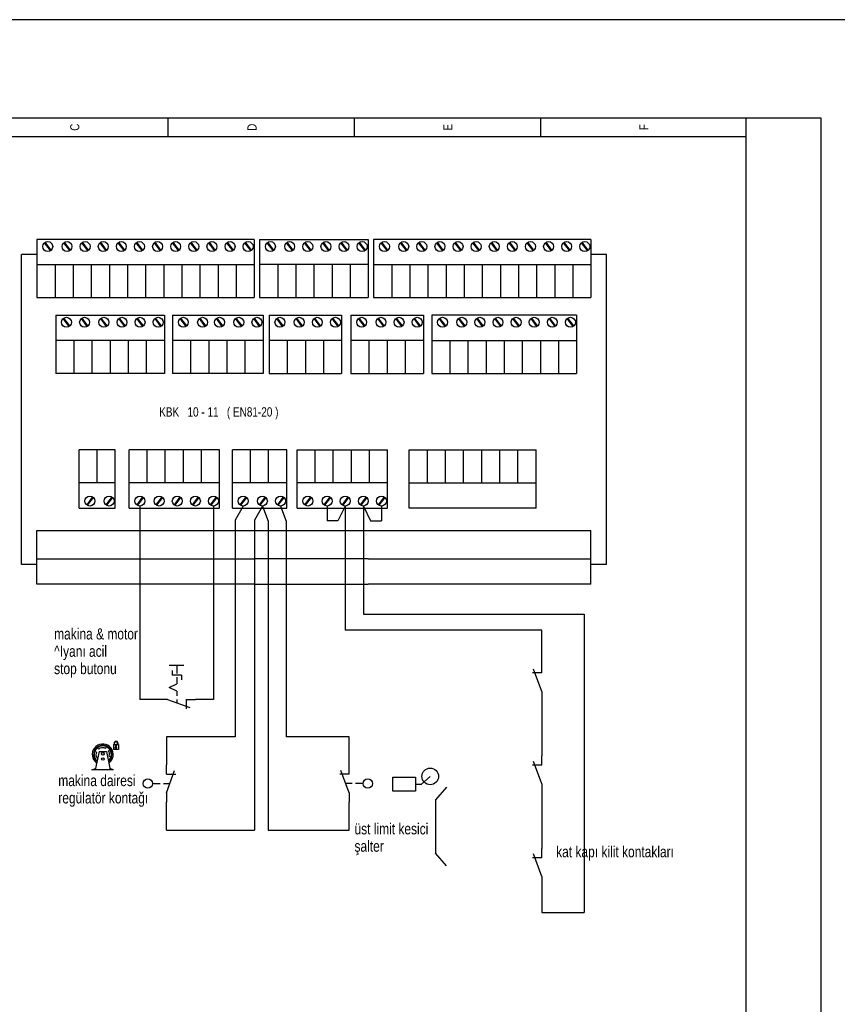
# Model space of a CAD drawing. Header units: centimetres. Extents: x 0 to 12309, y -30 to 2970.
# Tile 26 of 28: x 10499 to 10913, y 2471 to 2970. Entities that reach past the tile are written whole.
import ezdxf
from ezdxf.enums import TextEntityAlignment as Align

# ---------------------------------------------------------------- set-up
doc = ezdxf.new("R2010")
doc.units = ezdxf.units.CM
for name, color, linetype in [('ASN-CERCEVE', 7, 'Continuous'), ('ASN-ELEKTRIK', 3, 'Continuous'), ('ASN-ELEKTRIK-YAZI', 4, 'Continuous')]:
    doc.layers.add(name, color=color, linetype=linetype)

msp = doc.modelspace()

# ---------------------------------------------------------------- linework, layer by layer
at = {"layer": 'ASN-CERCEVE'}
for points in [[(0, 0), (12308.93, 0), (12308.93, 2970), (0, 2970)], [(100, 0), (12283.93, 0), (12283.93, 2970), (100, 2970)]]:
    msp.add_lwpolyline(points, close=True, dxfattribs=at)
at = {"layer": 'ASN-ELEKTRIK'}
for p, q in [((10238.13, 2920.2), (10904.89, 2920.2)), ((10573.88, 2920.2), (10573.88, 2910.74)), ((10668.45, 2910.74), (10668.45, 2920.2)), ((10763.03, 2910.74), (10763.03, 2920.2)), ((10867.06, 1974.44), (10867.06, 2920.2)), ((10904.89, 2920.2), (10904.89, 1974.44)), ((10238.13, 2910.74), (10867.06, 2910.74)), ((10507.58, 2858.58), (10507.58, 2829.05)), ((10617.74, 2858.58), (10507.58, 2858.58)), ((10514.43, 2852.86), (10511.44, 2856.89)), ((10514.43, 2852.86), (10511.44, 2856.89)), ((10514.74, 2853.1), (10511.76, 2857.12)), ((10514.74, 2853.1), (10511.76, 2857.12)), ((10524.2, 2852.86), (10521.21, 2856.89)), ((10524.2, 2852.86), (10521.21, 2856.89)), ((10524.51, 2853.1), (10521.53, 2857.12)), ((10524.51, 2853.1), (10521.53, 2857.12)), ((10533.38, 2852.86), (10530.39, 2856.89)), ((10533.38, 2852.86), (10530.39, 2856.89)), ((10533.69, 2853.1), (10530.71, 2857.12)), ((10533.69, 2853.1), (10530.71, 2857.12)), ((10542.56, 2852.86), (10539.57, 2856.89)), ((10542.56, 2852.86), (10539.57, 2856.89)), ((10542.87, 2853.1), (10539.89, 2857.12)), ((10542.87, 2853.1), (10539.89, 2857.12)), ((10551.74, 2852.86), (10548.75, 2856.89)), ((10551.74, 2852.86), (10548.75, 2856.89)), ((10552.05, 2853.1), (10549.07, 2857.12)), ((10552.05, 2853.1), (10549.07, 2857.12)), ((10560.92, 2852.86), (10557.93, 2856.89)), ((10560.92, 2852.86), (10557.93, 2856.89)), ((10561.23, 2853.1), (10558.26, 2857.12)), ((10561.23, 2853.1), (10558.26, 2857.12)), ((10570.1, 2852.86), (10567.11, 2856.89)), ((10570.1, 2852.86), (10567.11, 2856.89)), ((10570.41, 2853.1), (10567.44, 2857.12)), ((10570.41, 2853.1), (10567.44, 2857.12)), ((10579.28, 2852.86), (10576.29, 2856.89)), ((10579.28, 2852.86), (10576.29, 2856.89)), ((10579.59, 2853.1), (10576.62, 2857.12)), ((10579.59, 2853.1), (10576.62, 2857.12)), ((10588.46, 2852.86), (10585.48, 2856.89)), ((10588.46, 2852.86), (10585.48, 2856.89)), ((10588.77, 2853.1), (10585.8, 2857.12)), ((10588.77, 2853.1), (10585.8, 2857.12)), ((10597.64, 2852.86), (10594.66, 2856.89)), ((10597.64, 2852.86), (10594.66, 2856.89)), ((10597.95, 2853.1), (10594.98, 2857.12)), ((10597.95, 2853.1), (10594.98, 2857.12)), ((10606.82, 2852.86), (10603.84, 2856.89)), ((10606.82, 2852.86), (10603.84, 2856.89)), ((10607.14, 2853.1), (10604.16, 2857.12)), ((10607.14, 2853.1), (10604.16, 2857.12)), ((10616, 2852.86), (10613.02, 2856.89)), ((10616, 2852.86), (10613.02, 2856.89)), ((10616.32, 2853.1), (10613.34, 2857.12)), ((10616.32, 2853.1), (10613.34, 2857.12)), ((10617.74, 2858.58), (10617.74, 2829.05)), ((10620.45, 2858.58), (10620.45, 2829.05)), ((10620.45, 2858.58), (10675.53, 2858.58)), ((10627.3, 2852.86), (10624.31, 2856.89)), ((10627.3, 2852.86), (10624.31, 2856.89)), ((10627.61, 2853.1), (10624.63, 2857.12)), ((10627.61, 2853.1), (10624.63, 2857.12)), ((10637.07, 2852.86), (10634.08, 2856.89)), ((10637.07, 2852.86), (10634.08, 2856.89)), ((10637.38, 2853.1), (10634.4, 2857.12)), ((10637.38, 2853.1), (10634.4, 2857.12)), ((10646.25, 2852.86), (10643.26, 2856.89)), ((10646.25, 2852.86), (10643.26, 2856.89)), ((10646.56, 2853.1), (10643.58, 2857.12)), ((10646.56, 2853.1), (10643.58, 2857.12)), ((10655.43, 2852.86), (10652.44, 2856.89)), ((10655.43, 2852.86), (10652.44, 2856.89)), ((10655.74, 2853.1), (10652.76, 2857.12)), ((10655.74, 2853.1), (10652.76, 2857.12)), ((10664.61, 2852.86), (10661.62, 2856.89)), ((10664.61, 2852.86), (10661.62, 2856.89)), ((10664.92, 2853.1), (10661.94, 2857.12)), ((10664.92, 2853.1), (10661.94, 2857.12)), ((10673.79, 2852.86), (10670.8, 2856.89)), ((10673.79, 2852.86), (10670.8, 2856.89)), ((10674.1, 2853.1), (10671.13, 2857.12)), ((10674.1, 2853.1), (10671.13, 2857.12)), ((10675.53, 2858.58), (10675.53, 2829.05)), ((10675.53, 2858.58), (10675.53, 2829.05)), ((10678.23, 2858.58), (10678.23, 2829.05)), ((10788.4, 2858.58), (10678.23, 2858.58)), ((10685.08, 2852.86), (10682.1, 2856.89)), ((10685.08, 2852.86), (10682.1, 2856.89)), ((10685.39, 2853.1), (10682.42, 2857.12)), ((10685.39, 2853.1), (10682.42, 2857.12)), ((10694.85, 2852.86), (10691.87, 2856.89)), ((10694.85, 2852.86), (10691.87, 2856.89)), ((10695.16, 2853.1), (10692.19, 2857.12)), ((10695.16, 2853.1), (10692.19, 2857.12)), ((10704.03, 2852.86), (10701.05, 2856.89)), ((10704.03, 2852.86), (10701.05, 2856.89)), ((10704.34, 2853.1), (10701.37, 2857.12)), ((10704.34, 2853.1), (10701.37, 2857.12)), ((10713.21, 2852.86), (10710.23, 2856.89)), ((10713.21, 2852.86), (10710.23, 2856.89)), ((10713.53, 2853.1), (10710.55, 2857.12)), ((10713.53, 2853.1), (10710.55, 2857.12)), ((10722.39, 2852.86), (10719.41, 2856.89)), ((10722.39, 2852.86), (10719.41, 2856.89)), ((10722.71, 2853.1), (10719.73, 2857.12)), ((10722.71, 2853.1), (10719.73, 2857.12)), ((10731.57, 2852.86), (10728.59, 2856.89)), ((10731.57, 2852.86), (10728.59, 2856.89)), ((10731.89, 2853.1), (10728.91, 2857.12)), ((10731.89, 2853.1), (10728.91, 2857.12)), ((10740.76, 2852.86), (10737.77, 2856.89)), ((10740.76, 2852.86), (10737.77, 2856.89)), ((10741.07, 2853.1), (10738.09, 2857.12)), ((10741.07, 2853.1), (10738.09, 2857.12)), ((10749.94, 2852.86), (10746.95, 2856.89)), ((10749.94, 2852.86), (10746.95, 2856.89)), ((10750.25, 2853.1), (10747.27, 2857.12)), ((10750.25, 2853.1), (10747.27, 2857.12)), ((10759.12, 2852.86), (10756.13, 2856.89)), ((10759.12, 2852.86), (10756.13, 2856.89)), ((10759.43, 2853.1), (10756.45, 2857.12)), ((10759.43, 2853.1), (10756.45, 2857.12)), ((10768.3, 2852.86), (10765.31, 2856.89)), ((10768.3, 2852.86), (10765.31, 2856.89)), ((10768.61, 2853.1), (10765.63, 2857.12)), ((10768.61, 2853.1), (10765.63, 2857.12)), ((10777.48, 2852.86), (10774.49, 2856.89)), ((10777.48, 2852.86), (10774.49, 2856.89)), ((10777.79, 2853.1), (10774.82, 2857.12)), ((10777.79, 2853.1), (10774.82, 2857.12)), ((10786.66, 2852.86), (10783.67, 2856.89)), ((10786.66, 2852.86), (10783.67, 2856.89)), ((10786.97, 2853.1), (10784, 2857.12)), ((10786.97, 2853.1), (10784, 2857.12)), ((10788.4, 2858.58), (10788.4, 2829.05)), ((10499.69, 2693.61), (10499.69, 2850.96)), ((10507.58, 2850.96), (10499.69, 2850.96)), ((10796.29, 2850.96), (10788.4, 2850.96)), ((10796.29, 2693.61), (10796.29, 2850.96)), ((10507.58, 2845.78), (10617.74, 2845.78)), ((10516.76, 2845.78), (10516.76, 2829.05)), ((10525.94, 2845.78), (10525.94, 2829.05)), ((10525.94, 2845.78), (10525.94, 2829.05)), ((10535.12, 2845.78), (10535.12, 2829.05)), ((10535.12, 2845.78), (10535.12, 2829.05)), ((10544.3, 2845.78), (10544.3, 2829.05)), ((10544.3, 2845.78), (10544.3, 2829.05)), ((10553.48, 2845.78), (10553.48, 2829.05)), ((10553.48, 2845.78), (10553.48, 2829.05)), ((10562.66, 2845.78), (10562.66, 2829.05)), ((10562.66, 2845.78), (10562.66, 2829.05)), ((10571.84, 2845.78), (10571.84, 2829.05)), ((10571.84, 2845.78), (10571.84, 2829.05)), ((10571.84, 2845.78), (10571.84, 2829.05)), ((10581.02, 2845.78), (10581.02, 2829.05)), ((10581.02, 2845.78), (10581.02, 2829.05)), ((10581.02, 2845.78), (10581.02, 2829.05)), ((10590.2, 2845.78), (10590.2, 2829.05)), ((10590.2, 2845.78), (10590.2, 2829.05)), ((10590.2, 2845.78), (10590.2, 2829.05)), ((10599.38, 2845.78), (10599.38, 2829.05)), ((10599.38, 2845.78), (10599.38, 2829.05)), ((10599.38, 2845.78), (10599.38, 2829.05)), ((10608.56, 2845.78), (10608.56, 2829.05)), ((10608.56, 2845.78), (10608.56, 2829.05)), ((10608.56, 2845.78), (10608.56, 2829.05)), ((10675.53, 2845.78), (10620.45, 2845.78)), ((10629.63, 2845.78), (10629.63, 2829.05)), ((10638.81, 2845.78), (10638.81, 2829.05)), ((10638.81, 2845.78), (10638.81, 2829.05)), ((10647.99, 2845.78), (10647.99, 2829.05)), ((10647.99, 2845.78), (10647.99, 2829.05)), ((10657.17, 2845.78), (10657.17, 2829.05)), ((10657.17, 2845.78), (10657.17, 2829.05)), ((10666.35, 2845.78), (10666.35, 2829.05)), ((10666.35, 2845.78), (10666.35, 2829.05)), ((10678.23, 2845.78), (10788.4, 2845.78)), ((10687.41, 2845.78), (10687.41, 2829.05)), ((10696.59, 2845.78), (10696.59, 2829.05)), ((10696.59, 2845.78), (10696.59, 2829.05)), ((10705.77, 2845.78), (10705.77, 2829.05)), ((10705.77, 2845.78), (10705.77, 2829.05)), ((10714.95, 2845.78), (10714.95, 2829.05)), ((10714.95, 2845.78), (10714.95, 2829.05)), ((10724.14, 2845.78), (10724.14, 2829.05)), ((10724.14, 2845.78), (10724.14, 2829.05)), ((10733.32, 2845.78), (10733.32, 2829.05)), ((10733.32, 2845.78), (10733.32, 2829.05)), ((10742.5, 2845.78), (10742.5, 2829.05)), ((10742.5, 2845.78), (10742.5, 2829.05)), ((10742.5, 2845.78), (10742.5, 2829.05)), ((10751.68, 2845.78), (10751.68, 2829.05)), ((10751.68, 2845.78), (10751.68, 2829.05)), ((10751.68, 2845.78), (10751.68, 2829.05)), ((10760.86, 2845.78), (10760.86, 2829.05)), ((10760.86, 2845.78), (10760.86, 2829.05)), ((10760.86, 2845.78), (10760.86, 2829.05)), ((10770.04, 2845.78), (10770.04, 2829.05)), ((10770.04, 2845.78), (10770.04, 2829.05)), ((10770.04, 2845.78), (10770.04, 2829.05)), ((10779.22, 2845.78), (10779.22, 2829.05)), ((10779.22, 2845.78), (10779.22, 2829.05)), ((10779.22, 2845.78), (10779.22, 2829.05)), ((10507.58, 2829.05), (10617.74, 2829.05)), ((10620.45, 2829.05), (10675.53, 2829.05)), ((10678.23, 2829.05), (10788.4, 2829.05)), ((10517.06, 2820.15), (10572.14, 2820.15)), ((10517.06, 2820.15), (10517.06, 2790.63)), ((10523.91, 2814.44), (10520.92, 2818.47)), ((10523.91, 2814.44), (10520.92, 2818.47)), ((10524.22, 2814.68), (10521.24, 2818.69)), ((10524.22, 2814.68), (10521.24, 2818.69)), ((10533.09, 2814.44), (10530.1, 2818.47)), ((10533.09, 2814.44), (10530.1, 2818.47)), ((10533.4, 2814.68), (10530.42, 2818.69)), ((10533.4, 2814.68), (10530.42, 2818.69)), ((10542.86, 2814.44), (10539.87, 2818.47)), ((10542.86, 2814.44), (10539.87, 2818.47)), ((10543.17, 2814.68), (10540.19, 2818.69)), ((10543.17, 2814.68), (10540.19, 2818.69)), ((10552.04, 2814.44), (10549.05, 2818.47)), ((10552.04, 2814.44), (10549.05, 2818.47)), ((10552.35, 2814.68), (10549.37, 2818.69)), ((10552.35, 2814.68), (10549.37, 2818.69)), ((10561.22, 2814.44), (10558.23, 2818.47)), ((10561.22, 2814.44), (10558.23, 2818.47)), ((10561.53, 2814.68), (10558.55, 2818.69)), ((10561.53, 2814.68), (10558.55, 2818.69)), ((10570.4, 2814.44), (10567.41, 2818.47)), ((10570.4, 2814.44), (10567.41, 2818.47)), ((10570.71, 2814.68), (10567.74, 2818.69)), ((10570.71, 2814.68), (10567.74, 2818.69)), ((10572.14, 2820.15), (10572.14, 2790.63)), ((10572.14, 2820.15), (10572.14, 2790.63)), ((10576.29, 2820.15), (10622.2, 2820.15)), ((10576.29, 2820.15), (10576.29, 2790.63)), ((10583.14, 2814.44), (10580.16, 2818.47)), ((10583.14, 2814.44), (10580.16, 2818.47)), ((10583.46, 2814.68), (10580.48, 2818.69)), ((10583.46, 2814.68), (10580.48, 2818.69)), ((10592.91, 2814.44), (10589.93, 2818.47)), ((10592.91, 2814.44), (10589.93, 2818.47)), ((10593.23, 2814.68), (10590.25, 2818.69)), ((10593.23, 2814.68), (10590.25, 2818.69)), ((10601.51, 2814.44), (10598.52, 2818.47)), ((10601.51, 2814.44), (10598.52, 2818.47)), ((10601.82, 2814.68), (10598.84, 2818.69)), ((10601.82, 2814.68), (10598.84, 2818.69)), ((10611.28, 2814.44), (10608.29, 2818.47)), ((10611.28, 2814.44), (10608.29, 2818.47)), ((10611.59, 2814.68), (10608.61, 2818.69)), ((10611.59, 2814.68), (10608.61, 2818.69)), ((10620.46, 2814.44), (10617.47, 2818.47)), ((10620.46, 2814.44), (10617.47, 2818.47)), ((10620.77, 2814.68), (10617.79, 2818.69)), ((10620.77, 2814.68), (10617.79, 2818.69)), ((10622.2, 2820.15), (10622.2, 2790.63)), ((10622.2, 2820.15), (10622.2, 2790.63)), ((10625.26, 2820.15), (10625.26, 2790.63)), ((10625.26, 2820.15), (10661.98, 2820.15)), ((10632.11, 2814.44), (10629.12, 2818.47)), ((10632.11, 2814.44), (10629.12, 2818.47)), ((10632.42, 2814.68), (10629.45, 2818.69)), ((10632.42, 2814.68), (10629.45, 2818.69)), ((10641.88, 2814.44), (10638.89, 2818.47)), ((10641.88, 2814.44), (10638.89, 2818.47)), ((10642.19, 2814.68), (10639.22, 2818.69)), ((10642.19, 2814.68), (10639.22, 2818.69)), ((10651.06, 2814.44), (10648.07, 2818.47)), ((10651.06, 2814.44), (10648.07, 2818.47)), ((10651.37, 2814.68), (10648.4, 2818.69)), ((10651.37, 2814.68), (10648.4, 2818.69)), ((10660.24, 2814.44), (10657.26, 2818.47)), ((10660.24, 2814.44), (10657.26, 2818.47)), ((10660.55, 2814.68), (10657.58, 2818.69)), ((10660.55, 2814.68), (10657.58, 2818.69)), ((10661.98, 2820.15), (10661.98, 2790.63)), ((10661.98, 2820.15), (10661.98, 2790.63)), ((10666.7, 2820.15), (10666.7, 2790.63)), ((10666.7, 2820.15), (10703.43, 2820.15)), ((10673.55, 2814.44), (10670.57, 2818.47)), ((10673.55, 2814.44), (10670.57, 2818.47)), ((10673.87, 2814.68), (10670.89, 2818.69)), ((10673.87, 2814.68), (10670.89, 2818.69)), ((10683.32, 2814.44), (10680.34, 2818.47)), ((10683.32, 2814.44), (10680.34, 2818.47)), ((10683.64, 2814.68), (10680.66, 2818.69)), ((10683.64, 2814.68), (10680.66, 2818.69)), ((10692.5, 2814.44), (10689.52, 2818.47)), ((10692.5, 2814.44), (10689.52, 2818.47)), ((10692.82, 2814.68), (10689.84, 2818.69)), ((10692.82, 2814.68), (10689.84, 2818.69)), ((10701.69, 2814.44), (10698.7, 2818.47)), ((10701.69, 2814.44), (10698.7, 2818.47)), ((10702, 2814.68), (10699.02, 2818.69)), ((10702, 2814.68), (10699.02, 2818.69)), ((10703.43, 2820.15), (10703.43, 2790.63)), ((10703.43, 2820.15), (10703.43, 2790.63)), ((10707.66, 2820.15), (10707.66, 2790.63)), ((10781.11, 2820.15), (10707.66, 2820.15)), ((10714.51, 2814.44), (10711.53, 2818.47)), ((10714.51, 2814.44), (10711.53, 2818.47)), ((10714.83, 2814.68), (10711.85, 2818.69)), ((10714.83, 2814.68), (10711.85, 2818.69)), ((10724.28, 2814.44), (10721.3, 2818.47)), ((10724.28, 2814.44), (10721.3, 2818.47)), ((10724.6, 2814.68), (10721.62, 2818.69)), ((10724.6, 2814.68), (10721.62, 2818.69)), ((10733.46, 2814.44), (10730.48, 2818.47)), ((10733.46, 2814.44), (10730.48, 2818.47)), ((10733.78, 2814.68), (10730.8, 2818.69)), ((10733.78, 2814.68), (10730.8, 2818.69)), ((10742.65, 2814.44), (10739.66, 2818.47)), ((10742.65, 2814.44), (10739.66, 2818.47)), ((10742.96, 2814.68), (10739.98, 2818.69)), ((10742.96, 2814.68), (10739.98, 2818.69)), ((10751.83, 2814.44), (10748.84, 2818.47)), ((10751.83, 2814.44), (10748.84, 2818.47)), ((10752.14, 2814.68), (10749.16, 2818.69)), ((10752.14, 2814.68), (10749.16, 2818.69)), ((10761.01, 2814.44), (10758.02, 2818.47)), ((10761.01, 2814.44), (10758.02, 2818.47)), ((10761.32, 2814.68), (10758.34, 2818.69)), ((10761.32, 2814.68), (10758.34, 2818.69)), ((10770.19, 2814.44), (10767.2, 2818.47)), ((10770.19, 2814.44), (10767.2, 2818.47)), ((10770.5, 2814.68), (10767.52, 2818.69)), ((10770.5, 2814.68), (10767.52, 2818.69)), ((10779.37, 2814.44), (10776.38, 2818.47)), ((10779.37, 2814.44), (10776.38, 2818.47)), ((10779.68, 2814.68), (10776.71, 2818.69)), ((10779.68, 2814.68), (10776.71, 2818.69)), ((10781.11, 2820.15), (10781.11, 2790.63)), ((10572.14, 2807.35), (10517.06, 2807.35)), ((10526.24, 2807.35), (10526.24, 2790.63)), ((10526.24, 2807.35), (10526.24, 2790.63)), ((10535.42, 2807.35), (10535.42, 2790.63)), ((10544.6, 2807.35), (10544.6, 2790.63)), ((10544.6, 2807.35), (10544.6, 2790.63)), ((10553.78, 2807.35), (10553.78, 2790.63)), ((10553.78, 2807.35), (10553.78, 2790.63)), ((10562.96, 2807.35), (10562.96, 2790.63)), ((10562.96, 2807.35), (10562.96, 2790.63)), ((10622.2, 2807.35), (10576.29, 2807.35)), ((10585.47, 2807.35), (10585.47, 2790.63)), ((10594.66, 2807.35), (10594.66, 2790.63)), ((10594.66, 2807.35), (10594.66, 2790.63)), ((10594.66, 2807.35), (10594.66, 2790.63)), ((10603.84, 2807.35), (10603.84, 2790.63)), ((10613.02, 2807.35), (10613.02, 2790.63)), ((10613.02, 2807.35), (10613.02, 2790.63)), ((10661.98, 2807.35), (10625.26, 2807.35)), ((10634.44, 2807.35), (10634.44, 2790.63)), ((10643.62, 2807.35), (10643.62, 2790.63)), ((10643.62, 2807.35), (10643.62, 2790.63)), ((10652.8, 2807.35), (10652.8, 2790.63)), ((10652.8, 2807.35), (10652.8, 2790.63)), ((10703.43, 2807.35), (10666.7, 2807.35)), ((10675.88, 2807.35), (10675.88, 2790.63)), ((10685.07, 2807.35), (10685.07, 2790.63)), ((10685.07, 2807.35), (10685.07, 2790.63)), ((10694.25, 2807.35), (10694.25, 2790.63)), ((10694.25, 2807.35), (10694.25, 2790.63)), ((10707.66, 2807.35), (10781.11, 2807.35)), ((10716.84, 2807.35), (10716.84, 2790.63)), ((10726.03, 2807.35), (10726.03, 2790.63)), ((10726.03, 2807.35), (10726.03, 2790.63)), ((10735.21, 2807.35), (10735.21, 2790.63)), ((10735.21, 2807.35), (10735.21, 2790.63)), ((10744.39, 2807.35), (10744.39, 2790.63)), ((10744.39, 2807.35), (10744.39, 2790.63)), ((10753.57, 2807.35), (10753.57, 2790.63)), ((10753.57, 2807.35), (10753.57, 2790.63)), ((10762.75, 2807.35), (10762.75, 2790.63)), ((10762.75, 2807.35), (10762.75, 2790.63)), ((10771.93, 2807.35), (10771.93, 2790.63)), ((10572.14, 2790.63), (10517.06, 2790.63)), ((10622.2, 2790.63), (10576.29, 2790.63)), ((10625.26, 2790.63), (10661.98, 2790.63)), ((10666.7, 2790.63), (10703.43, 2790.63)), ((10707.66, 2790.63), (10781.11, 2790.63)), ((10528.91, 2722.25), (10528.91, 2751.77)), ((10547.27, 2751.77), (10528.91, 2751.77)), ((10538.09, 2735.05), (10538.09, 2751.77)), ((10547.27, 2722.25), (10547.27, 2751.77)), ((10547.27, 2722.25), (10547.27, 2751.77)), ((10554.27, 2722.25), (10554.27, 2751.77)), ((10600.17, 2751.77), (10554.27, 2751.77)), ((10563.45, 2735.05), (10563.45, 2751.77)), ((10572.63, 2735.05), (10572.63, 2751.77)), ((10572.63, 2735.05), (10572.63, 2751.77)), ((10581.81, 2735.05), (10581.81, 2751.77)), ((10581.81, 2735.05), (10581.81, 2751.77)), ((10590.99, 2735.05), (10590.99, 2751.77)), ((10590.99, 2735.05), (10590.99, 2751.77)), ((10600.17, 2722.25), (10600.17, 2751.77)), ((10600.17, 2722.25), (10600.17, 2751.77)), ((10606.61, 2722.25), (10606.61, 2751.77)), ((10634.15, 2751.77), (10606.61, 2751.77)), ((10615.79, 2735.05), (10615.79, 2751.77)), ((10624.97, 2735.05), (10624.97, 2751.77)), ((10624.97, 2735.05), (10624.97, 2751.77)), ((10634.15, 2722.25), (10634.15, 2751.77)), ((10634.15, 2722.25), (10634.15, 2751.77)), ((10639.4, 2722.25), (10639.4, 2751.77)), ((10639.4, 2751.77), (10685.31, 2751.77)), ((10648.58, 2735.05), (10648.58, 2751.77)), ((10657.76, 2735.05), (10657.76, 2751.77)), ((10657.76, 2735.05), (10657.76, 2751.77)), ((10666.95, 2735.05), (10666.95, 2751.77)), ((10666.95, 2735.05), (10666.95, 2751.77)), ((10676.13, 2735.05), (10676.13, 2751.77)), ((10676.13, 2735.05), (10676.13, 2751.77)), ((10685.31, 2722.25), (10685.31, 2751.77)), ((10685.31, 2722.25), (10685.31, 2751.77)), ((10696.29, 2722.25), (10696.29, 2751.77)), ((10696.29, 2751.77), (10760.55, 2751.77)), ((10705.47, 2735.05), (10705.47, 2751.77)), ((10714.65, 2735.05), (10714.65, 2751.77)), ((10714.65, 2735.05), (10714.65, 2751.77)), ((10723.83, 2735.05), (10723.83, 2751.77)), ((10723.83, 2735.05), (10723.83, 2751.77)), ((10733.01, 2735.05), (10733.01, 2751.77)), ((10733.01, 2735.05), (10733.01, 2751.77)), ((10742.19, 2735.05), (10742.19, 2751.77)), ((10742.19, 2735.05), (10742.19, 2751.77)), ((10751.37, 2735.05), (10751.37, 2751.77)), ((10751.37, 2735.05), (10751.37, 2751.77)), ((10760.55, 2722.25), (10760.55, 2751.77)), ((10547.27, 2735.05), (10528.91, 2735.05)), ((10600.17, 2735.05), (10554.27, 2735.05)), ((10634.15, 2735.05), (10606.61, 2735.05)), ((10685.31, 2735.05), (10639.4, 2735.05)), ((10696.29, 2735.05), (10760.55, 2735.05)), ((10535.76, 2727.96), (10532.78, 2723.93)), ((10535.76, 2727.96), (10532.78, 2723.93)), ((10536.07, 2727.72), (10533.1, 2723.71)), ((10536.07, 2727.72), (10533.1, 2723.71)), ((10545.53, 2727.96), (10542.55, 2723.93)), ((10545.53, 2727.96), (10542.55, 2723.93)), ((10545.84, 2727.72), (10542.87, 2723.71)), ((10545.84, 2727.72), (10542.87, 2723.71)), ((10561.12, 2727.96), (10558.13, 2723.93)), ((10561.12, 2727.96), (10558.13, 2723.93)), ((10561.43, 2727.72), (10558.46, 2723.71)), ((10561.43, 2727.72), (10558.46, 2723.71)), ((10570.89, 2727.96), (10567.9, 2723.93)), ((10570.89, 2727.96), (10567.9, 2723.93)), ((10571.2, 2727.72), (10568.23, 2723.71)), ((10571.2, 2727.72), (10568.23, 2723.71)), ((10580.07, 2727.96), (10577.08, 2723.93)), ((10580.07, 2727.96), (10577.08, 2723.93)), ((10580.38, 2727.72), (10577.41, 2723.71)), ((10580.38, 2727.72), (10577.41, 2723.71)), ((10589.25, 2727.96), (10586.27, 2723.93)), ((10589.25, 2727.96), (10586.27, 2723.93)), ((10589.56, 2727.72), (10586.59, 2723.71)), ((10589.56, 2727.72), (10586.59, 2723.71)), ((10598.43, 2727.96), (10595.45, 2723.93)), ((10598.43, 2727.96), (10595.45, 2723.93)), ((10598.74, 2727.72), (10595.77, 2723.71)), ((10598.74, 2727.72), (10595.77, 2723.71)), ((10613.46, 2727.96), (10610.47, 2723.93)), ((10613.46, 2727.96), (10610.47, 2723.93)), ((10613.77, 2727.72), (10610.79, 2723.71)), ((10613.77, 2727.72), (10610.79, 2723.71)), ((10623.23, 2727.96), (10620.24, 2723.93)), ((10623.23, 2727.96), (10620.24, 2723.93)), ((10623.54, 2727.72), (10620.56, 2723.71)), ((10623.54, 2727.72), (10620.56, 2723.71)), ((10632.41, 2727.96), (10629.42, 2723.93)), ((10632.41, 2727.96), (10629.42, 2723.93)), ((10632.72, 2727.72), (10629.74, 2723.71)), ((10632.72, 2727.72), (10629.74, 2723.71)), ((10646.25, 2727.96), (10643.27, 2723.93)), ((10646.25, 2727.96), (10643.27, 2723.93)), ((10646.57, 2727.72), (10643.59, 2723.71)), ((10646.57, 2727.72), (10643.59, 2723.71)), ((10656.02, 2727.96), (10653.04, 2723.93)), ((10656.02, 2727.96), (10653.04, 2723.93)), ((10656.34, 2727.72), (10653.36, 2723.71)), ((10656.34, 2727.72), (10653.36, 2723.71)), ((10665.2, 2727.96), (10662.22, 2723.93)), ((10665.2, 2727.96), (10662.22, 2723.93)), ((10665.52, 2727.72), (10662.54, 2723.71)), ((10665.52, 2727.72), (10662.54, 2723.71)), ((10674.38, 2727.96), (10671.4, 2723.93)), ((10674.38, 2727.96), (10671.4, 2723.93)), ((10674.7, 2727.72), (10671.72, 2723.71)), ((10674.7, 2727.72), (10671.72, 2723.71)), ((10683.57, 2727.96), (10680.58, 2723.93)), ((10683.57, 2727.96), (10680.58, 2723.93)), ((10683.88, 2727.72), (10680.9, 2723.71)), ((10683.88, 2727.72), (10680.9, 2723.71)), ((10528.91, 2722.25), (10547.27, 2722.25)), ((10554.27, 2722.25), (10600.17, 2722.25)), ((10559.74, 2723.35), (10559.74, 2625.21)), ((10597.06, 2723.35), (10597.06, 2625.21)), ((10606.61, 2722.25), (10634.15, 2722.25)), ((10612.08, 2723.35), (10608.01, 2716.16)), ((10621.85, 2723.35), (10617.78, 2716.16)), ((10621.85, 2723.35), (10624.79, 2715.62)), ((10631.03, 2723.35), (10633.97, 2715.62)), ((10639.4, 2722.25), (10685.31, 2722.25)), ((10654.65, 2723.35), (10654.65, 2715.86)), ((10663.83, 2723.35), (10660.12, 2715.86)), ((10663.83, 2723.35), (10663.83, 2660.33)), ((10673.01, 2723.35), (10673.01, 2668.53)), ((10673.01, 2723.35), (10676.71, 2715.86)), ((10682.19, 2723.35), (10682.19, 2715.86)), ((10760.55, 2722.25), (10696.29, 2722.25)), ((10608.01, 2716.16), (10608.01, 2606.21)), ((10617.78, 2716.16), (10617.78, 2558.95)), ((10624.79, 2715.62), (10624.79, 2558.95)), ((10633.97, 2715.62), (10633.97, 2606.21)), ((10660.12, 2715.86), (10654.65, 2715.86)), ((10676.71, 2715.86), (10682.19, 2715.86)), ((10507.58, 2683.73), (10507.58, 2710.88)), ((10507.58, 2710.88), (10617.74, 2710.88)), ((10617.74, 2710.88), (10675.53, 2710.88)), ((10675.53, 2710.88), (10788.4, 2710.88)), ((10788.4, 2683.73), (10788.4, 2710.88)), ((10507.58, 2693.61), (10499.69, 2693.61)), ((10507.58, 2696.53), (10617.74, 2696.53)), ((10675.53, 2696.53), (10617.74, 2696.53)), ((10675.53, 2696.53), (10788.4, 2696.53)), ((10796.29, 2693.61), (10788.4, 2693.61)), ((10617.74, 2683.73), (10507.58, 2683.73)), ((10617.74, 2683.73), (10675.53, 2683.73)), ((10788.4, 2683.73), (10675.53, 2683.73)), ((10673.01, 2668.53), (10785, 2668.53)), ((10785, 2668.53), (10785, 2517.26)), ((10763.44, 2660.33), (10663.83, 2660.33)), ((10763.44, 2643.48), (10763.44, 2660.33)), ((10574.54, 2642.63), (10582.1, 2642.63)), ((10578.4, 2642.61), (10578.4, 2638.45)), ((10763.44, 2638.75), (10763.44, 2643.48)), ((10576.04, 2639.87), (10576.04, 2637.51)), ((10580.76, 2637.51), (10576.04, 2637.51)), ((10580.76, 2637.51), (10580.76, 2635.14)), ((10763.44, 2638.75), (10758.71, 2638.75)), ((10763.44, 2629.3), (10759.31, 2640.65)), ((10574.62, 2631.36), (10578.4, 2633.25)), ((10578.4, 2636.56), (10578.4, 2633.25)), ((10578.4, 2629.47), (10574.62, 2631.36)), ((10578.4, 2629.47), (10578.4, 2627.1)), ((10763.44, 2629.3), (10763.44, 2624.57)), ((10568.94, 2625.21), (10559.74, 2625.21)), ((10573.67, 2625.21), (10568.94, 2625.21)), ((10573.67, 2625.21), (10585.02, 2621.08)), ((10578.4, 2625.21), (10578.4, 2623.51)), ((10583.13, 2625.21), (10587.86, 2625.21)), ((10583.13, 2625.21), (10583.13, 2620.48)), ((10597.06, 2625.21), (10587.86, 2625.21)), ((10763.44, 2624.57), (10763.44, 2596.59)), ((10546.43, 2602.38), (10548.89, 2602.38)), ((10546.43, 2602.38), (10546.43, 2599.92)), ((10546.66, 2602.99), (10546.66, 2602.38)), ((10546.86, 2602.38), (10546.86, 2602.99)), ((10548.45, 2602.38), (10548.45, 2602.99)), ((10548.65, 2602.99), (10548.65, 2602.38)), ((10548.89, 2602.38), (10548.89, 2599.92)), ((10608.01, 2606.21), (10573.23, 2606.21)), ((10573.23, 2606.21), (10573.23, 2592.04)), ((10665.81, 2606.21), (10633.97, 2606.21)), ((10665.81, 2592.04), (10665.81, 2606.21)), ((10537.7, 2598.51), (10536.82, 2598.84)), ((10539.05, 2598.92), (10537.1, 2589.5)), ((10538.89, 2600.09), (10538.26, 2600.79)), ((10539.05, 2598.92), (10542.8, 2598.92)), ((10542.35, 2600.45), (10542.74, 2601.3)), ((10542.8, 2598.92), (10544.75, 2589.5)), ((10543.76, 2599.26), (10544.52, 2599.82)), ((10548.89, 2599.92), (10546.43, 2599.92)), ((10547.3, 2600.48), (10547.53, 2601.44)), ((10547.3, 2600.48), (10548.01, 2600.48)), ((10548.01, 2600.48), (10547.79, 2601.44)), ((10543.65, 2594.8), (10544.14, 2594.37)), ((10544.26, 2596.52), (10545.12, 2596.08)), ((10573.23, 2587.31), (10573.23, 2592.04)), ((10665.81, 2587.31), (10665.81, 2592.04)), ((10763.44, 2591.87), (10758.71, 2591.87)), ((10763.44, 2582.41), (10759.31, 2593.76)), ((10763.44, 2591.87), (10763.44, 2596.59)), ((10535.44, 2589.5), (10537.27, 2590.3)), ((10546.41, 2589.5), (10535.44, 2589.5)), ((10546.41, 2589.5), (10544.58, 2590.3)), ((10573.23, 2577.86), (10577.36, 2589.2)), ((10573.23, 2587.31), (10577.96, 2587.31)), ((10665.81, 2587.31), (10661.08, 2587.31)), ((10665.81, 2577.86), (10661.67, 2589.2)), ((10566.14, 2582.58), (10570.03, 2582.58)), ((10571.72, 2582.58), (10574.96, 2582.58)), ((10667.32, 2582.58), (10664.08, 2582.58)), ((10672.9, 2582.58), (10669.01, 2582.58)), ((10688.03, 2585.87), (10699.45, 2585.87)), ((10688.03, 2578.68), (10688.03, 2585.87)), ((10699.45, 2585.87), (10699.45, 2578.68)), ((10699.45, 2582.27), (10702.47, 2582.27)), ((10702.47, 2582.27), (10706.93, 2586.24)), ((10763.44, 2582.41), (10763.44, 2577.68)), ((10573.23, 2577.86), (10573.23, 2573.13)), ((10665.81, 2577.86), (10665.81, 2573.13)), ((10699.45, 2578.68), (10688.03, 2578.68)), ((10715.16, 2580.79), (10709.53, 2574.28)), ((10763.44, 2577.68), (10763.44, 2549.7)), ((10573.23, 2558.95), (10573.23, 2573.13)), ((10665.81, 2558.95), (10665.81, 2573.13)), ((10709.53, 2574.28), (10709.53, 2547.28)), ((10573.23, 2558.95), (10617.78, 2558.95)), ((10624.79, 2558.95), (10665.81, 2558.95)), ((10715.16, 2540.78), (10709.53, 2547.28)), ((10763.44, 2535.52), (10759.31, 2546.87)), ((10763.44, 2544.98), (10763.44, 2549.7)), ((10763.44, 2544.98), (10758.71, 2544.98)), ((10763.44, 2535.52), (10763.44, 2530.79)), ((10763.44, 2530.79), (10763.44, 2517.26)), ((10763.44, 2517.26), (10785, 2517.26))]:
    msp.add_line(p, q, dxfattribs=at)
for points in [[(10544.03, 2592.99), (10544.83, 2593.7), (10545.48, 2594.56), (10545.94, 2595.52), (10546.2, 2596.56), (10546.25, 2597.64), (10546.08, 2598.7), (10545.7, 2599.7), (10545.13, 2600.61), (10544.38, 2601.38), (10543.5, 2601.99), (10542.51, 2602.41), (10541.46, 2602.63), (10540.39, 2602.63), (10539.34, 2602.41), (10538.35, 2601.99), (10537.47, 2601.38), (10536.73, 2600.61), (10536.15, 2599.7), (10535.77, 2598.7), (10535.6, 2597.64), (10535.65, 2596.56), (10535.91, 2595.52), (10536.37, 2594.56), (10537.02, 2593.7), (10537.83, 2592.99)], [(10543.87, 2593.75), (10544.53, 2594.42), (10545.05, 2595.21), (10545.39, 2596.09), (10545.55, 2597.03), (10545.51, 2597.97), (10545.29, 2598.89), (10544.88, 2599.74), (10544.31, 2600.5), (10543.59, 2601.12), (10542.77, 2601.58), (10541.87, 2601.86), (10540.93, 2601.96), (10539.98, 2601.86), (10539.08, 2601.58), (10538.26, 2601.12), (10537.54, 2600.5), (10536.97, 2599.74), (10536.56, 2598.89), (10536.34, 2597.97), (10536.3, 2597.03), (10536.46, 2596.09), (10536.8, 2595.21), (10537.32, 2594.42), (10537.98, 2593.75)], [(10548.65, 2602.99), (10548.63, 2603.2), (10548.57, 2603.4), (10548.46, 2603.58), (10548.32, 2603.73), (10548.15, 2603.86), (10547.96, 2603.94), (10547.76, 2603.98), (10547.55, 2603.98), (10547.35, 2603.94), (10547.16, 2603.86), (10546.99, 2603.73), (10546.85, 2603.58), (10546.75, 2603.4), (10546.68, 2603.2), (10546.66, 2602.99)], [(10548.45, 2602.99), (10548.44, 2603.16), (10548.39, 2603.32), (10548.3, 2603.47), (10548.19, 2603.59), (10548.05, 2603.69), (10547.9, 2603.75), (10547.74, 2603.79), (10547.57, 2603.79), (10547.41, 2603.75), (10547.25, 2603.68), (10547.12, 2603.58), (10547.01, 2603.46), (10546.93, 2603.31), (10546.88, 2603.15), (10546.86, 2602.99)], [(10547.79, 2601.44), (10547.83, 2601.47), (10547.87, 2601.51), (10547.9, 2601.56), (10547.92, 2601.61), (10547.93, 2601.66), (10547.92, 2601.72), (10547.91, 2601.77), (10547.89, 2601.82), (10547.85, 2601.86), (10547.81, 2601.9), (10547.76, 2601.92), (10547.71, 2601.94), (10547.66, 2601.95), (10547.6, 2601.94), (10547.55, 2601.92), (10547.5, 2601.9), (10547.46, 2601.86), (10547.43, 2601.82), (10547.4, 2601.77), (10547.39, 2601.72), (10547.39, 2601.66), (10547.4, 2601.61), (10547.41, 2601.56), (10547.44, 2601.51), (10547.48, 2601.47), (10547.53, 2601.44)], [(10543.81, 2594.04), (10544.41, 2594.68), (10544.87, 2595.44), (10545.17, 2596.26), (10545.29, 2597.14), (10545.24, 2598.01), (10545.02, 2598.87), (10544.63, 2599.66), (10544.08, 2600.35), (10543.41, 2600.92), (10542.64, 2601.35), (10541.8, 2601.61), (10540.93, 2601.7), (10540.05, 2601.61), (10539.21, 2601.35), (10538.44, 2600.92), (10537.77, 2600.35), (10537.23, 2599.66), (10536.83, 2598.87), (10536.61, 2598.01), (10536.56, 2597.14), (10536.68, 2596.26), (10536.98, 2595.44), (10537.44, 2594.68), (10538.04, 2594.04)], [(10537.7, 2598.51), (10537.53, 2597.82), (10537.5, 2597.1), (10537.62, 2596.4), (10537.88, 2595.74), (10538.27, 2595.15)], [(10542.35, 2600.45), (10541.66, 2600.68), (10540.94, 2600.76), (10540.22, 2600.69), (10539.52, 2600.46), (10538.89, 2600.09)], [(10544.26, 2596.52), (10544.36, 2597.23), (10544.3, 2597.94), (10544.1, 2598.63), (10543.76, 2599.26)]]:
    msp.add_lwpolyline(points, dxfattribs=at)
for centre, radius in [((10513.05, 2854.96), 2.51), ((10522.82, 2854.96), 2.51), ((10532, 2854.96), 2.51), ((10541.18, 2854.96), 2.51), ((10550.36, 2854.96), 2.51), ((10559.54, 2854.96), 2.51), ((10568.72, 2854.96), 2.51), ((10577.9, 2854.96), 2.51), ((10587.09, 2854.96), 2.51), ((10596.27, 2854.96), 2.51), ((10605.45, 2854.96), 2.51), ((10614.63, 2854.96), 2.51), ((10625.92, 2854.96), 2.51), ((10635.69, 2854.96), 2.51), ((10644.87, 2854.96), 2.51), ((10654.05, 2854.96), 2.51), ((10663.23, 2854.96), 2.51), ((10672.41, 2854.96), 2.51), ((10683.71, 2854.96), 2.51), ((10693.48, 2854.96), 2.51), ((10702.66, 2854.96), 2.51), ((10711.84, 2854.96), 2.51), ((10721.02, 2854.96), 2.51), ((10730.2, 2854.96), 2.51), ((10739.38, 2854.96), 2.51), ((10748.56, 2854.96), 2.51), ((10757.74, 2854.96), 2.51), ((10766.92, 2854.96), 2.51), ((10776.1, 2854.96), 2.51), ((10785.28, 2854.96), 2.51), ((10522.53, 2816.54), 2.51), ((10531.71, 2816.54), 2.51), ((10541.48, 2816.54), 2.51), ((10550.66, 2816.54), 2.51), ((10559.84, 2816.54), 2.51), ((10569.02, 2816.54), 2.51), ((10581.77, 2816.54), 2.51), ((10591.54, 2816.54), 2.51), ((10600.13, 2816.54), 2.51), ((10609.9, 2816.54), 2.51), ((10619.08, 2816.54), 2.51), ((10630.73, 2816.54), 2.51), ((10640.5, 2816.54), 2.51), ((10649.68, 2816.54), 2.51), ((10658.87, 2816.54), 2.51), ((10672.18, 2816.54), 2.51), ((10681.95, 2816.54), 2.51), ((10691.13, 2816.54), 2.51), ((10700.31, 2816.54), 2.51), ((10713.14, 2816.54), 2.51), ((10722.91, 2816.54), 2.51), ((10732.09, 2816.54), 2.51), ((10741.27, 2816.54), 2.51), ((10750.45, 2816.54), 2.51), ((10759.63, 2816.54), 2.51), ((10768.81, 2816.54), 2.51), ((10777.99, 2816.54), 2.51), ((10534.39, 2725.86), 2.51), ((10544.16, 2725.86), 2.51), ((10559.74, 2725.86), 2.51), ((10569.51, 2725.86), 2.51), ((10578.69, 2725.86), 2.51), ((10587.88, 2725.86), 2.51), ((10597.06, 2725.86), 2.51), ((10612.08, 2725.86), 2.51), ((10621.85, 2725.86), 2.51), ((10631.03, 2725.86), 2.51), ((10644.88, 2725.86), 2.51), ((10654.65, 2725.86), 2.51), ((10663.83, 2725.86), 2.51), ((10673.01, 2725.86), 2.51), ((10682.19, 2725.86), 2.51), ((10540.93, 2597.71), 0.667), ((10540.93, 2595.04), 0.667), ((10706.93, 2586.24), 4.23), ((10563.78, 2582.58), 2.36), ((10675.26, 2582.58), 2.36)]:
    msp.add_circle(centre, radius, dxfattribs=at)

# ---------------------------------------------------------------- texts
at = {"layer": 'ASN-ELEKTRIK-YAZI', "width": 0.8}
for s, p in [('C', (10529.05, 2915.47)), ('D', (10618.89, 2915.47)), ('E', (10718.2, 2915.47)), ('F', (10817.5, 2915.47))]:
    msp.add_text(s, height=4.63, rotation=90, dxfattribs=at).set_placement(p, align=Align.CENTER)
for s, height, p in [('KBK   10 - 11   ( EN81-20 )', 4.7288, (10569.54, 2773.44)), ('makina & motor', 5.6745, (10516.27, 2661.35)), ('^ Iyanı acil', 5.6745, (10516.27, 2652.55)), ('stop butonu', 5.6745, (10516.27, 2643.75)), ('makina dairesi', 5.6745, (10518.4, 2586.96)), ('regülatör kontağı', 5.6745, (10518.4, 2578.17)), ('üst limit kesici', 5.6745, (10668.52, 2562.48)), ('şalter', 5.675, (10668.52, 2553.68)), ('kat kapı kilit kontakları', 5.6745, (10770.74, 2550.86))]:
    msp.add_text(s, height=height, dxfattribs=at).set_placement(p, align=Align.TOP_LEFT)

doc.saveas('drawing.dxf')
